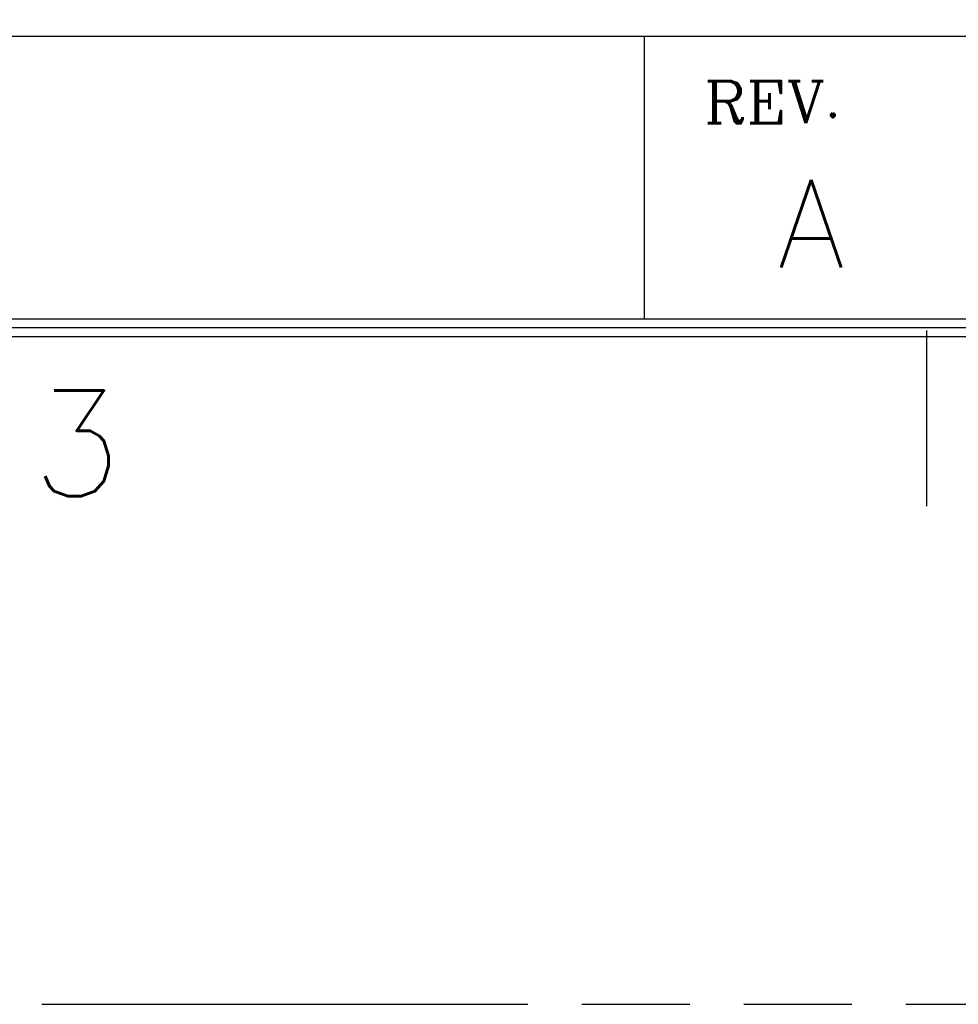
# Model space of a CAD drawing. Header units: millimetres. Extents: x 1261 to 1558, y 771 to 1231.
# Tile 92 of 105: x 1408 to 1435, y 1021 to 1049. Entities that reach past the tile are written whole.
import ezdxf
from ezdxf.enums import TextEntityAlignment as Align

# ---------------------------------------------------------------- set-up
doc = ezdxf.new("R2010")
doc.units = ezdxf.units.MM
doc.header["$LTSCALE"] = 30.734
doc.linetypes.add('PHANTOM', pattern=[0.8, 0.45, -0.05, 0.1, -0.05, 0.1, -0.05])
doc.layers.get('0').update_dxf_attribs({"linetype": 'CONTINUOUS'})
doc.layers.get('Defpoints').update_dxf_attribs({"linetype": 'CONTINUOUS'})
doc.styles.add('CENTURY', font='ROMANC.shx')
doc.styles.add('SIMPLEX', font='SIMPLEX.shx', dxfattribs={"width": 0.8})
doc.styles.get("Standard").update_dxf_attribs({"font": 'txt', "width": 0.85, "bigfont": 'gbcbig.shx'})

msp = doc.modelspace()

# ---------------------------------------------------------------- linework, layer by layer
at = {"linetype": 'Continuous'}
for p, q in [((1435.781, 1048.329), (1351.585, 1048.329)), ((1425.95, 1040.299), (1425.95, 1048.329)), ((1288.781, 1040.299), (1530.781, 1040.299)), ((1288.531, 1040.049), (1531.031, 1040.049)), ((1288.281, 1039.799), (1531.281, 1039.799))]:
    msp.add_line(p, q, dxfattribs=at)
at = {"color": 3, "linetype": 'Continuous'}
msp.add_line((1433.981, 1034.97), (1433.981, 1039.97), dxfattribs=at)
at = {"layer": 'Defpoints', "color": 2, "linetype": 'PHANTOM'}
msp.add_lwpolyline([(1261.281, 1020.799), (1558.281, 1020.799), (1558.281, 1230.799), (1261.281, 1230.799)], close=True, dxfattribs=at)

# ---------------------------------------------------------------- texts
at = {"color": 3, "linetype": 'Continuous', "style": 'CENTURY', "width": 0.985507}
msp.add_text('REV.', height=1.2, dxfattribs=at).set_placement((1427.645, 1045.864), (1431.53, 1045.864), align=Align.FIT)
msp.add_text('A', height=2.5).set_placement((1429.73, 1041.755))
at = {"color": 3, "linetype": 'Continuous', "style": 'SIMPLEX'}
msp.add_text('3', height=3, dxfattribs=at).set_placement((1408.513, 1035.256))

doc.saveas('drawing.dxf')
